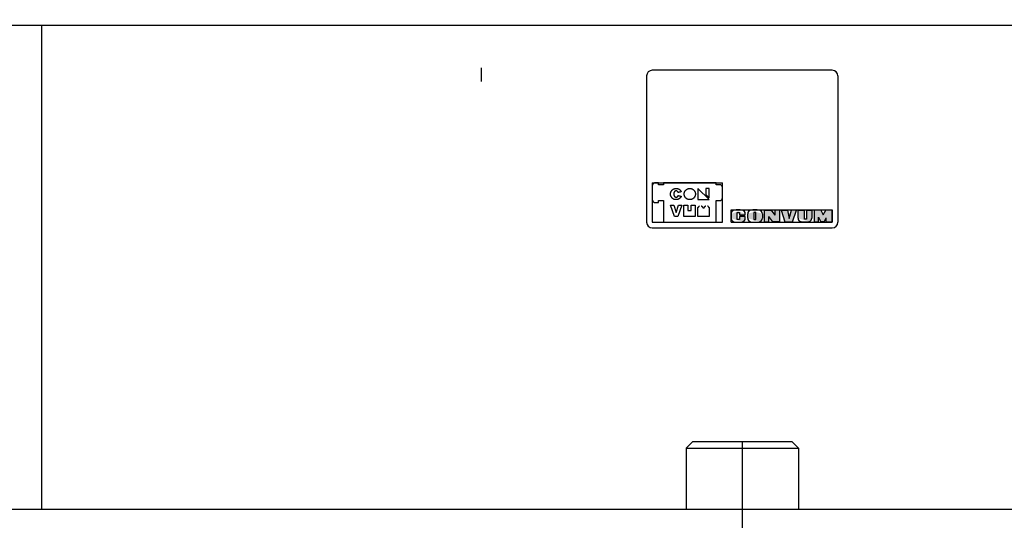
# Model space of a CAD drawing. Extents: x 0 to 1108, y 0 to 800.
# Tile 5 of 13: x 390 to 477, y 365 to 409. Entities that reach past the tile are written whole.
import ezdxf

# ---------------------------------------------------------------- set-up
doc = ezdxf.new("R2010")
doc.units = 0
doc.linetypes.add('CENTER', pattern=[50.8, 31.75, -6.35, 6.35, -6.35])
doc.linetypes.add('DASHED', pattern=[19.05, 12.7, -6.35])
doc.layers.get('0').update_dxf_attribs({"linetype": 'CONTINUOUS'})
doc.layers.get('DEFPOINTS').update_dxf_attribs({"linetype": 'CONTINUOUS'})
doc.layers.add('フレーム', color=151, linetype='CONTINUOUS')
doc.styles.add('MX_DIMTXSTY_5', font='txt.sh', dxfattribs={"width": 1.25, "bigfont": 'extfont'})
doc.styles.add('MX_NOTE_STANDARD', font='txt.sh', dxfattribs={"bigfont": 'extfont'})
doc.dimstyles.new('MXDIMSTYLE', dxfattribs={"dimtxt": 2.5, "dimasz": 2.5, "dimexe": 1, "dimexo": 1, "dimgap": 1.6, "dimtad": 1, "dimdsep": 46, "dimtxsty": 'MX_NOTE_STANDARD', "dimblk1": 'OPEN30', "dimblk2": 'OPEN30', "dimsah": 1, "dimcen": 2.5, "dimadec": 0, "dimazin": 0, "dimtfac": 1, "dimtmove": 0, "dimatfit": 3, "dimldrblk": 'OPEN30', "dimfxl": 1, "dimtzin": 0, "dimarcsym": 0})

# ---------------------------------------------------------------- blocks, each defined once
blk = doc.blocks.new('_OPEN30')
at = {"color": 0, "linetype": 'ByBlock', "lineweight": -2}
for p, q in [((-1, 0.267949), (0, 0)), ((0, 0), (-1, -0.267949)), ((0, 0), (-1, 0))]:
    blk.add_line(p, q, dxfattribs=at)
blk = doc.blocks.new('*D36')
at = {"color": 22, "linetype": 'CONTINUOUS'}
for p, q in [((389.486608, 471.976372), (274.452665, 471.976372)), ((275.452665, 322.976372), (275.452665, 471.976372)), ((326.986604, 322.976372), (274.452665, 322.976372))]:
    blk.add_line(p, q, dxfattribs=at)
at = {"layer": 'DEFPOINTS', "color": 0, "linetype": 'CONTINUOUS'}
for p in [(275.452665, 471.976372), (391.486608, 471.976372), (328.986604, 322.976372)]:
    blk.add_point(p, dxfattribs=at)
at = {"color": 22, "linetype": 'CONTINUOUS', "xscale": 2.77, "yscale": 2.77, "zscale": 2.77}
for p, rotation in [((275.452665, 471.976372), 90), ((275.452665, 322.976372), 270)]:
    blk.add_blockref('_OPEN30', p, dxfattribs=dict(at, rotation=rotation))
at = {"color": 22, "linetype": 'CONTINUOUS', "insert": (269.852665, 397.476372), "char_height": 8, "attachment_point": 5, "rotation": 90, "line_spacing_factor": 0.72, "style": 'MX_DIMTXSTY_5'}
blk.add_mtext('\\A1;(149)', dxfattribs=at)

msp = doc.modelspace()

# ---------------------------------------------------------------- hatches: boundary and pattern name
at = {"layer": 'フレーム', "linetype": 'CONTINUOUS'}
h = msp.add_hatch(color=7, dxfattribs=at)
edge = h.paths.add_edge_path()
edge.add_arc((453.314, 392.224), 0.324, 101.63129, 180, ccw=False)
edge.add_arc((453.625, 390.712), 1.868, 78.36871, 101.63129, ccw=False)
edge.add_arc((453.936, 392.224), 0.324, 0, 78.36871, ccw=False)
edge.add_line((454.26, 392.224), (454.26, 392.119))
edge.add_line((454.26, 392.119), (453.737, 392.119))
edge.add_line((453.737, 392.119), (453.737, 392.338))
edge.add_line((453.737, 392.338), (453.526, 392.338))
edge.add_line((453.526, 392.338), (453.526, 391.728))
edge.add_line((453.526, 391.728), (453.737, 391.728))
edge.add_line((453.737, 391.728), (453.737, 391.977))
edge.add_line((453.737, 391.977), (454.26, 391.977))
edge.add_line((454.26, 391.977), (454.26, 391.834))
edge.add_arc((453.936, 391.834), 0.324, -78.36871, 0, ccw=False)
edge.add_arc((453.625, 393.347), 1.868, 258.36871, 281.63129, ccw=False)
edge.add_arc((453.314, 391.834), 0.324, 180, 258.36871, ccw=False)
edge.add_line((452.99, 391.834), (452.99, 392.224))
h = msp.add_hatch(color=7, dxfattribs=at)
edge = h.paths.add_edge_path()
edge.add_arc((454.8, 392.221), 0.324, 102.24526, 180, ccw=False)
edge.add_arc((455.127, 390.712), 1.868, 77.75474, 102.24526, ccw=False)
edge.add_arc((455.454, 392.221), 0.324, 0, 77.75474, ccw=False)
edge.add_line((455.778, 392.221), (455.778, 391.838))
edge.add_arc((455.454, 391.838), 0.324, -77.75474, 0, ccw=False)
edge.add_arc((455.127, 393.347), 1.868, 257.75474, 282.24526, ccw=False)
edge.add_arc((454.8, 391.838), 0.324, 180, 257.75474, ccw=False)
edge.add_line((454.476, 391.838), (454.476, 392.221))
h.paths.add_polyline_path([(455.21, 392.338), (455.024, 392.338), (455.024, 391.728), (455.21, 391.728)])
for points in [[(455.942, 392.55), (456.565, 392.55), (456.888, 392.099), (456.888, 392.55), (457.312, 392.55), (457.312, 391.509), (456.709, 391.509), (456.36, 391.982), (456.36, 391.509), (455.942, 391.509)], [(457.443, 392.55), (458.004, 392.55), (458.17, 391.808), (458.37, 392.55), (458.818, 392.55), (458.469, 391.509), (457.784, 391.509)], [(460.375, 392.55), (460.991, 392.55), (461.195, 392.126), (461.429, 392.55), (461.987, 392.55), (461.987, 391.509), (461.451, 391.509), (461.451, 391.87), (461.264, 391.509), (460.991, 391.509), (460.764, 391.921), (460.764, 391.509), (460.375, 391.509)]]:
    msp.add_hatch(color=7, dxfattribs=at).paths.add_polyline_path(points)
h = msp.add_hatch(color=7, dxfattribs=at)
edge = h.paths.add_edge_path()
edge.add_line((458.957, 392.55), (459.517, 392.55))
edge.add_line((459.517, 392.55), (459.517, 391.758))
edge.add_line((459.517, 391.758), (459.712, 391.758))
edge.add_line((459.712, 391.758), (459.712, 392.55))
edge.add_line((459.712, 392.55), (460.177, 392.55))
edge.add_line((460.177, 392.55), (460.177, 391.833))
edge.add_arc((459.878, 391.833), 0.299, -77.52422, 0, ccw=False)
edge.add_arc((459.537, 393.377), 1.88, 259.7657, 282.47578, ccw=False)
edge.add_arc((459.256, 391.82), 0.299, 180, 259.7657, ccw=False)
edge.add_line((458.957, 391.82), (458.957, 392.55))

# ---------------------------------------------------------------- linework, layer by layer
at = {"layer": 'フレーム', "color": 22, "linetype": 'CENTER'}
for p, q in [((430.787, 456.004), (430.787, 403.976)), ((453.987, 371.976), (453.987, 355.976))]:
    msp.add_line(p, q, dxfattribs=at)
at = {"layer": 'フレーム', "color": 254, "linetype": 'CONTINUOUS'}
for p, q in [((330.487, 408.976), (558.987, 408.976)), ((391.681, 408.976), (391.681, 365.976)), ((461.987, 404.979), (445.987, 404.979)), ((445.487, 404.479), (445.487, 391.479)), ((462.487, 404.479), (462.487, 391.479)), ((445.987, 390.979), (461.987, 390.979)), ((449.587, 371.976), (448.987, 371.376)), ((448.987, 371.376), (448.987, 365.976)), ((448.987, 371.376), (458.987, 371.376)), ((449.587, 371.976), (458.387, 371.976)), ((458.387, 371.976), (458.987, 371.376)), ((458.987, 371.376), (458.987, 365.976)), ((330.487, 365.976), (579.987, 365.976))]:
    msp.add_line(p, q, dxfattribs=at)
at = {"layer": 'フレーム', "color": 7, "linetype": 'DASHED'}
for p, q in [((445.987, 394.979), (445.987, 391.479)), ((445.987, 394.979), (452.237, 394.979)), ((452.237, 391.479), (452.237, 394.979)), ((452.99, 391.479), (452.99, 392.58)), ((452.99, 392.58), (461.987, 392.58)), ((461.987, 392.58), (461.987, 391.479)), ((461.987, 391.479), (461.987, 392.48)), ((445.987, 391.479), (452.237, 391.479)), ((452.99, 391.479), (461.987, 391.479))]:
    msp.add_line(p, q, dxfattribs=at)
at = {"layer": 'フレーム', "color": 110, "linetype": 'CONTINUOUS'}
for p, q in [((453.526, 391.728), (453.526, 392.338)), ((453.526, 392.338), (453.737, 392.338)), ((453.737, 392.338), (453.737, 392.119)), ((455.024, 392.338), (455.024, 391.728)), ((455.21, 392.338), (455.024, 392.338)), ((455.21, 391.728), (455.21, 392.338)), ((455.942, 392.55), (456.565, 392.55)), ((455.942, 392.55), (455.942, 391.509)), ((456.565, 392.55), (456.888, 392.099)), ((456.888, 392.55), (456.888, 392.099)), ((457.312, 392.55), (456.888, 392.55)), ((457.312, 392.55), (457.312, 391.509)), ((457.443, 392.55), (458.004, 392.55)), ((457.443, 392.55), (457.784, 391.509)), ((458.004, 392.55), (458.17, 391.808)), ((458.17, 391.808), (458.37, 392.55)), ((458.818, 392.55), (458.37, 392.55)), ((458.469, 391.509), (458.818, 392.55)), ((458.957, 392.55), (459.517, 392.55)), ((458.957, 391.82), (458.957, 392.55)), ((459.517, 391.758), (459.517, 392.55)), ((459.712, 392.55), (459.712, 391.758)), ((459.712, 392.55), (460.177, 392.55)), ((460.177, 392.55), (460.177, 391.833)), ((460.991, 392.55), (460.375, 392.55)), ((460.375, 392.55), (460.375, 391.509)), ((460.991, 392.55), (461.195, 392.126)), ((461.195, 392.126), (461.429, 392.55)), ((461.987, 392.55), (461.429, 392.55)), ((461.987, 391.509), (461.987, 392.55)), ((452.99, 392.224), (452.99, 391.834)), ((453.737, 391.728), (453.526, 391.728)), ((453.737, 392.119), (454.26, 392.119)), ((453.737, 391.977), (453.737, 391.728)), ((454.26, 391.977), (453.737, 391.977)), ((454.26, 392.119), (454.26, 392.224)), ((454.26, 391.834), (454.26, 391.977)), ((454.476, 391.838), (454.476, 392.221)), ((455.024, 391.728), (455.21, 391.728)), ((455.778, 392.221), (455.778, 391.838)), ((455.942, 391.509), (456.36, 391.509)), ((456.36, 391.509), (456.36, 391.982)), ((456.709, 391.509), (456.36, 391.982)), ((457.312, 391.509), (456.709, 391.509)), ((457.784, 391.509), (458.469, 391.509)), ((459.712, 391.758), (459.517, 391.758)), ((460.375, 391.509), (460.771, 391.509)), ((460.764, 391.509), (460.764, 391.921)), ((460.764, 391.921), (460.991, 391.509)), ((461.264, 391.509), (460.991, 391.509)), ((461.264, 391.509), (461.451, 391.87)), ((461.451, 391.509), (461.451, 391.87)), ((461.451, 391.509), (461.987, 391.509))]:
    msp.add_line(p, q, dxfattribs=at)
at = {"layer": 'フレーム', "color": 7, "linetype": 'CONTINUOUS'}
for points in [[(450.043, 394.479), (450.043, 393.479), (451.043, 393.479)], [(450.761, 394.479), (450.761, 394.431), (450.761, 394.383), (450.761, 394.254), (450.761, 394.163), (450.761, 393.929), (451.043, 393.647), (451.043, 394.163), (451.043, 394.254), (451.043, 394.383), (451.043, 394.431), (451.043, 394.479)], [(447.606, 392.979), (447.901, 392.979), (448.108, 392.329), (448.319, 392.979), (448.606, 392.979), (448.266, 391.979), (447.956, 391.979)], [(448.796, 392.978), (449.152, 392.978), (449.152, 392.519), (449.439, 392.519), (449.439, 392.978), (449.795, 392.978), (449.795, 391.98), (448.796, 391.98)]]:
    msp.add_lwpolyline(points, close=True, dxfattribs=at)
msp.add_lwpolyline([(450.927, 393.527), (450.927, 393.527)], dxfattribs=at)
at = {"layer": 'フレーム', "color": 254, "linetype": 'CONTINUOUS'}
for centre, start, end in [((445.987, 404.479), 90, 180), ((461.987, 404.479), 0, 90), ((445.987, 391.479), 180, 270), ((461.987, 391.479), 270, 0)]:
    msp.add_arc(centre, 0.5, start, end, dxfattribs=at)
at = {"layer": 'フレーム', "color": 110, "linetype": 'CONTINUOUS'}
for centre, radius, start, end in [((453.314, 392.224), 0.324, 101.63129, 180), ((453.625, 390.712), 1.868, 78.36871, 101.63129), ((453.936, 392.224), 0.324, 0, 78.36871), ((454.8, 392.221), 0.324, 102.24526, 180), ((455.127, 390.712), 1.868, 77.75474, 102.24526), ((455.454, 392.221), 0.324, 0, 77.75474), ((453.314, 391.834), 0.324, 180, 258.36871), ((453.625, 393.347), 1.868, 258.36871, 281.63129), ((453.936, 391.834), 0.324, 281.63129, 0), ((454.8, 391.838), 0.324, 180, 257.75474), ((455.127, 393.347), 1.868, 257.75474, 282.24526), ((455.454, 391.838), 0.324, 282.24526, 0), ((459.256, 391.82), 0.299, 180, 259.7657), ((459.537, 393.377), 1.88, 259.7657, 282.47578), ((459.878, 391.833), 0.299, 282.47578, 0)]:
    msp.add_arc(centre, radius, start, end, dxfattribs=at)
at = {"layer": 'フレーム', "color": 7, "linetype": 'CONTINUOUS'}
for points, start_tangent, end_tangent in [([(446.271, 394.979), (446.24, 394.977), (446.21, 394.972), (446.181, 394.965), (446.153, 394.954), (446.127, 394.94), (446.103, 394.924), (446.08, 394.906), (446.06, 394.885), (446.041, 394.863), (446.025, 394.838), (446.012, 394.812), (446.001, 394.785), (445.993, 394.756), (445.988, 394.726), (445.987, 394.695)], (-0.707107, -0.707107), (-0.707107, -0.707107)), ([(446.555, 394.979), (446.551, 394.979), (446.541, 394.979), (446.525, 394.979), (446.505, 394.979), (446.481, 394.979), (446.455, 394.979), (446.427, 394.979), (446.399, 394.979), (446.371, 394.979), (446.344, 394.979), (446.321, 394.979), (446.3, 394.979), (446.284, 394.979), (446.274, 394.979), (446.271, 394.979)], (-1, 0), (-1, 0)), ([(446.555, 394.81), (446.555, 394.813), (446.555, 394.819), (446.555, 394.828), (446.555, 394.84), (446.555, 394.854), (446.555, 394.87), (446.555, 394.886), (446.555, 394.903), (446.555, 394.92), (446.555, 394.935), (446.555, 394.949), (446.555, 394.961), (446.555, 394.971), (446.555, 394.977), (446.555, 394.979)], (0, 1), (0, 1)), ([(451.668, 394.979), (451.609, 394.979), (451.441, 394.979), (451.181, 394.979), (450.846, 394.979), (450.453, 394.979), (450.018, 394.979), (449.559, 394.979), (449.091, 394.979), (448.631, 394.979), (448.196, 394.979), (447.803, 394.979), (447.468, 394.979), (447.209, 394.979), (447.041, 394.979), (446.981, 394.979)], (-1, 0), (-1, 0)), ([(446.981, 394.979), (446.981, 394.977), (446.981, 394.971), (446.981, 394.961), (446.981, 394.949), (446.981, 394.935), (446.981, 394.92), (446.981, 394.903), (446.981, 394.886), (446.981, 394.87), (446.981, 394.854), (446.981, 394.84), (446.981, 394.828), (446.981, 394.819), (446.981, 394.813), (446.981, 394.81)], (0, -1), (0, -1)), ([(451.668, 394.81), (451.668, 394.813), (451.668, 394.819), (451.668, 394.828), (451.668, 394.84), (451.668, 394.854), (451.668, 394.87), (451.668, 394.886), (451.668, 394.903), (451.668, 394.92), (451.668, 394.935), (451.668, 394.949), (451.668, 394.961), (451.668, 394.971), (451.668, 394.977), (451.668, 394.979)], (0, 1), (0, 1)), ([(445.987, 394.695), (445.987, 394.68), (445.987, 394.637), (445.987, 394.571), (445.987, 394.486), (445.987, 394.387), (445.987, 394.276), (445.987, 394.16), (445.987, 394.041), (445.987, 393.924), (445.987, 393.814), (445.987, 393.714), (445.987, 393.629), (445.987, 393.563), (445.987, 393.52), (445.987, 393.505)], (0, -1), (0, -1)), ([(446.981, 394.81), (446.975, 394.81), (446.96, 394.81), (446.937, 394.81), (446.906, 394.81), (446.87, 394.81), (446.831, 394.81), (446.789, 394.81), (446.747, 394.81), (446.705, 394.81), (446.665, 394.81), (446.63, 394.81), (446.599, 394.81), (446.575, 394.81), (446.56, 394.81), (446.555, 394.81)], (-1, 0), (-1, 0)), ([(448.566, 393.783), (448.555, 393.76), (448.543, 393.737), (448.53, 393.715), (448.516, 393.693), (448.501, 393.673), (448.485, 393.653), (448.468, 393.634), (448.45, 393.616), (448.431, 393.599), (448.412, 393.583), (448.391, 393.568), (448.37, 393.554), (448.348, 393.541), (448.325, 393.529), (448.302, 393.519), (448.25, 393.5), (448.198, 393.487), (448.146, 393.48), (448.094, 393.479), (448.043, 393.483), (447.992, 393.492), (447.943, 393.506), (447.896, 393.525), (447.85, 393.549), (447.808, 393.578), (447.768, 393.61), (447.731, 393.648), (447.699, 393.689), (447.67, 393.734), (447.646, 393.783), (447.627, 393.834), (447.615, 393.886), (447.608, 393.939), (447.606, 393.991), (447.61, 394.042), (447.619, 394.093), (447.633, 394.142), (447.652, 394.189), (447.676, 394.235), (447.705, 394.277), (447.738, 394.317), (447.775, 394.354), (447.816, 394.386), (447.861, 394.415), (447.91, 394.439), (447.923, 394.444), (447.936, 394.449), (447.949, 394.454), (447.961, 394.458), (447.974, 394.461), (447.987, 394.465), (448, 394.468), (448.013, 394.47), (448.026, 394.473), (448.039, 394.475), (448.053, 394.476), (448.066, 394.477), (448.079, 394.478), (448.092, 394.479), (448.105, 394.479), (448.143, 394.478), (448.182, 394.473), (448.22, 394.466), (448.257, 394.456), (448.293, 394.443), (448.328, 394.427), (448.362, 394.409), (448.394, 394.388), (448.425, 394.364), (448.454, 394.338), (448.481, 394.31), (448.505, 394.28), (448.528, 394.247), (448.548, 394.212), (448.566, 394.175)], (-0.097316, -0.995254), (-0.097316, -0.995254)), ([(448.289, 394.118), (448.276, 394.144), (448.262, 394.167), (448.247, 394.188), (448.229, 394.207), (448.211, 394.222), (448.192, 394.235), (448.172, 394.246), (448.151, 394.253), (448.13, 394.258), (448.108, 394.26), (448.086, 394.259), (448.065, 394.254), (448.043, 394.247), (448.022, 394.237), (448.001, 394.223), (447.982, 394.206), (447.965, 394.187), (447.949, 394.166), (447.935, 394.144), (447.923, 394.119), (447.914, 394.094), (447.906, 394.067), (447.9, 394.039), (447.897, 394.011), (447.895, 393.982), (447.896, 393.953), (447.899, 393.924), (447.905, 393.895), (447.913, 393.867), (447.923, 393.84), (447.935, 393.814), (447.95, 393.79), (447.965, 393.77), (447.982, 393.751), (448.001, 393.735), (448.02, 393.722), (448.04, 393.712), (448.061, 393.704), (448.082, 393.7), (448.104, 393.698), (448.125, 393.699), (448.147, 393.703), (448.169, 393.711), (448.19, 393.721), (448.21, 393.735), (448.217, 393.74), (448.223, 393.745), (448.229, 393.751), (448.235, 393.757), (448.241, 393.763), (448.247, 393.77), (448.252, 393.777), (448.258, 393.784), (448.263, 393.791), (448.267, 393.799), (448.272, 393.806), (448.277, 393.814), (448.281, 393.823), (448.285, 393.831), (448.289, 393.84)], (0.211467, 0.977385), (0.211467, 0.977385)), ([(448.566, 394.175), (448.562, 394.174), (448.552, 394.172), (448.537, 394.169), (448.517, 394.165), (448.494, 394.16), (448.468, 394.155), (448.441, 394.149), (448.414, 394.144), (448.386, 394.138), (448.361, 394.133), (448.337, 394.128), (448.318, 394.124), (448.302, 394.121), (448.292, 394.119), (448.289, 394.118)], (-0.979828, -0.19984), (-0.979828, -0.19984)), ([(449.824, 393.979), (449.821, 394.033), (449.813, 394.086), (449.799, 394.137), (449.78, 394.185), (449.756, 394.231), (449.728, 394.274), (449.695, 394.314), (449.659, 394.35), (449.62, 394.382), (449.577, 394.41), (449.531, 394.434), (449.483, 394.453), (449.432, 394.467), (449.379, 394.475), (449.325, 394.478), (449.27, 394.475), (449.218, 394.467), (449.167, 394.453), (449.118, 394.434), (449.073, 394.41), (449.03, 394.382), (448.99, 394.35), (448.954, 394.314), (448.922, 394.274), (448.893, 394.231), (448.87, 394.185), (448.851, 394.137), (448.837, 394.086), (448.828, 394.033), (448.825, 393.979), (448.828, 393.924), (448.837, 393.872), (448.851, 393.821), (448.87, 393.773), (448.893, 393.727), (448.922, 393.684), (448.954, 393.644), (448.99, 393.608), (449.03, 393.576), (449.073, 393.548), (449.118, 393.524), (449.167, 393.505), (449.218, 393.491), (449.27, 393.482), (449.325, 393.479), (449.379, 393.482), (449.432, 393.491), (449.483, 393.505), (449.531, 393.524), (449.577, 393.548), (449.62, 393.576), (449.659, 393.608), (449.695, 393.644), (449.728, 393.684), (449.756, 393.727), (449.78, 393.773), (449.799, 393.821), (449.813, 393.872), (449.821, 393.924), (449.824, 393.979)], (0, 1), (0, 1)), ([(451.952, 394.81), (451.949, 394.81), (451.939, 394.81), (451.923, 394.81), (451.903, 394.81), (451.879, 394.81), (451.852, 394.81), (451.825, 394.81), (451.796, 394.81), (451.768, 394.81), (451.742, 394.81), (451.718, 394.81), (451.698, 394.81), (451.682, 394.81), (451.672, 394.81), (451.668, 394.81)], (-1, 0), (-1, 0)), ([(452.237, 394.526), (452.235, 394.557), (452.23, 394.587), (452.222, 394.616), (452.211, 394.644), (452.198, 394.67), (452.182, 394.694), (452.163, 394.717), (452.143, 394.737), (452.12, 394.756), (452.096, 394.772), (452.07, 394.785), (452.042, 394.796), (452.013, 394.804), (451.983, 394.809), (451.952, 394.81)], (-0.707107, 0.707107), (-0.707107, 0.707107)), ([(452.237, 393.674), (452.237, 393.685), (452.237, 393.715), (452.237, 393.763), (452.237, 393.823), (452.237, 393.895), (452.237, 393.974), (452.237, 394.058), (452.237, 394.143), (452.237, 394.226), (452.237, 394.305), (452.237, 394.377), (452.237, 394.438), (452.237, 394.485), (452.237, 394.515), (452.237, 394.526)], (0, 1), (0, 1)), ([(445.987, 393.505), (445.988, 393.474), (445.993, 393.444), (446.001, 393.416), (446.012, 393.388), (446.025, 393.362), (446.041, 393.338), (446.06, 393.315), (446.08, 393.294), (446.103, 393.276), (446.127, 393.26), (446.153, 393.247), (446.181, 393.236), (446.21, 393.228), (446.24, 393.223), (446.271, 393.221)], (0.707107, -0.707107), (0.707107, -0.707107)), ([(446.271, 393.221), (446.274, 393.221), (446.284, 393.221), (446.3, 393.221), (446.321, 393.221), (446.344, 393.221), (446.371, 393.221), (446.399, 393.221), (446.427, 393.221), (446.455, 393.221), (446.481, 393.221), (446.505, 393.221), (446.525, 393.221), (446.541, 393.221), (446.551, 393.221), (446.555, 393.221)], (1, 0), (1, 0)), ([(446.555, 393.221), (446.555, 393.223), (446.555, 393.229), (446.555, 393.239), (446.555, 393.251), (446.555, 393.265), (446.555, 393.281), (446.555, 393.297), (446.555, 393.314), (446.555, 393.331), (446.555, 393.346), (446.555, 393.36), (446.555, 393.372), (446.555, 393.382), (446.555, 393.388), (446.555, 393.39)], (0, 1), (0, 1)), ([(446.555, 393.39), (446.56, 393.39), (446.575, 393.39), (446.599, 393.39), (446.63, 393.39), (446.665, 393.39), (446.705, 393.39), (446.747, 393.39), (446.789, 393.39), (446.831, 393.39), (446.87, 393.39), (446.906, 393.39), (446.937, 393.39), (446.96, 393.39), (446.975, 393.39), (446.981, 393.39)], (1, 0), (1, 0)), ([(446.981, 393.39), (446.981, 393.366), (446.981, 393.297), (446.981, 393.191), (446.981, 393.055), (446.981, 392.895), (446.981, 392.717), (446.981, 392.53), (446.981, 392.339), (446.981, 392.152), (446.981, 391.974), (446.981, 391.814), (446.981, 391.678), (446.981, 391.572), (446.981, 391.503), (446.981, 391.479)], (0, -1), (0, -1)), ([(448.289, 393.84), (448.292, 393.839), (448.302, 393.837), (448.318, 393.834), (448.337, 393.83), (448.361, 393.825), (448.386, 393.82), (448.414, 393.814), (448.441, 393.809), (448.468, 393.803), (448.494, 393.798), (448.517, 393.793), (448.537, 393.789), (448.552, 393.786), (448.562, 393.784), (448.566, 393.783)], (0.979828, -0.19984), (0.979828, -0.19984)), ([(451.668, 391.479), (451.668, 391.503), (451.668, 391.572), (451.668, 391.678), (451.668, 391.814), (451.668, 391.974), (451.668, 392.152), (451.668, 392.339), (451.668, 392.53), (451.668, 392.717), (451.668, 392.895), (451.668, 393.055), (451.668, 393.191), (451.668, 393.297), (451.668, 393.366), (451.668, 393.39)], (0, 1), (0, 1)), ([(451.668, 393.39), (451.672, 393.39), (451.682, 393.39), (451.698, 393.39), (451.718, 393.39), (451.742, 393.39), (451.768, 393.39), (451.796, 393.39), (451.825, 393.39), (451.852, 393.39), (451.879, 393.39), (451.903, 393.39), (451.923, 393.39), (451.939, 393.39), (451.949, 393.39), (451.952, 393.39)], (1, 0), (1, 0)), ([(451.952, 393.39), (451.983, 393.392), (452.013, 393.396), (452.042, 393.404), (452.07, 393.415), (452.096, 393.429), (452.12, 393.445), (452.143, 393.463), (452.163, 393.484), (452.182, 393.506), (452.198, 393.531), (452.211, 393.557), (452.222, 393.584), (452.23, 393.613), (452.235, 393.643), (452.237, 393.674)], (0.707107, 0.707107), (0.707107, 0.707107)), ([(450.044, 392.737), (450.044, 392.742), (450.045, 392.747), (450.045, 392.752), (450.046, 392.757), (450.047, 392.763), (450.049, 392.767), (450.051, 392.772), (450.053, 392.777), (450.055, 392.782), (450.058, 392.786), (450.06, 392.791), (450.063, 392.795), (450.067, 392.799), (450.07, 392.803), (450.074, 392.807)], (0.395296, 0.918554), (0.395296, 0.918554)), ([(450.044, 391.979), (450.044, 391.989), (450.044, 392.016), (450.044, 392.058), (450.044, 392.112), (450.044, 392.176), (450.044, 392.246), (450.044, 392.32), (450.044, 392.396), (450.044, 392.47), (450.044, 392.54), (450.044, 392.604), (450.044, 392.658), (450.044, 392.7), (450.044, 392.727), (450.044, 392.737)], (0, 1), (0, 1)), ([(450.074, 392.807), (450.075, 392.808), (450.08, 392.813), (450.086, 392.82), (450.094, 392.83), (450.104, 392.841), (450.115, 392.853), (450.126, 392.866), (450.137, 392.879), (450.149, 392.892), (450.159, 392.904), (450.169, 392.915), (450.177, 392.925), (450.184, 392.932), (450.188, 392.937), (450.189, 392.938)], (0.658202, 0.752842), (0.658202, 0.752842)), ([(450.189, 392.938), (450.189, 392.938), (450.19, 392.939), (450.19, 392.94), (450.191, 392.941), (450.192, 392.942), (450.193, 392.943), (450.195, 392.944), (450.196, 392.946), (450.197, 392.947), (450.198, 392.948), (450.199, 392.95), (450.2, 392.95), (450.2, 392.951), (450.201, 392.952), (450.201, 392.952)], (0.658202, 0.752842), (0.658202, 0.752842)), ([(450.201, 392.952), (450.202, 392.952), (450.202, 392.953), (450.203, 392.954), (450.203, 392.954), (450.204, 392.955), (450.205, 392.955), (450.205, 392.956), (450.206, 392.956), (450.207, 392.957), (450.207, 392.957), (450.208, 392.958), (450.208, 392.958), (450.209, 392.959), (450.21, 392.959), (450.21, 392.96), (450.219, 392.965), (450.228, 392.97), (450.238, 392.974), (450.248, 392.976), (450.257, 392.978), (450.267, 392.978), (450.277, 392.978), (450.287, 392.976), (450.296, 392.974), (450.306, 392.97), (450.315, 392.966), (450.323, 392.96), (450.331, 392.954), (450.338, 392.947), (450.345, 392.939)], (0.779079, 0.626925), (0.779079, 0.626925)), ([(450.345, 392.939), (450.347, 392.936), (450.353, 392.93), (450.361, 392.92), (450.373, 392.907), (450.386, 392.892), (450.401, 392.875), (450.417, 392.857), (450.433, 392.839), (450.448, 392.821), (450.463, 392.804), (450.477, 392.788), (450.488, 392.775), (450.497, 392.765), (450.503, 392.759), (450.505, 392.756)], (0.658725, -0.752384), (0.658725, -0.752384)), ([(450.505, 392.756), (450.506, 392.754), (450.508, 392.752), (450.511, 392.75), (450.513, 392.748), (450.515, 392.746), (450.518, 392.744), (450.52, 392.743), (450.523, 392.741), (450.526, 392.74), (450.529, 392.739), (450.531, 392.738), (450.534, 392.738), (450.537, 392.737), (450.54, 392.737), (450.543, 392.737), (450.546, 392.737), (450.549, 392.737), (450.552, 392.738), (450.555, 392.738), (450.558, 392.739), (450.561, 392.74), (450.564, 392.741), (450.566, 392.743), (450.569, 392.744), (450.572, 392.746), (450.574, 392.748), (450.576, 392.75), (450.578, 392.752), (450.58, 392.754), (450.582, 392.756)], (1, 0), (1, 0)), ([(450.582, 392.756), (450.584, 392.759), (450.59, 392.765), (450.599, 392.775), (450.61, 392.788), (450.624, 392.804), (450.638, 392.821), (450.654, 392.839), (450.67, 392.857), (450.686, 392.875), (450.7, 392.892), (450.714, 392.907), (450.725, 392.92), (450.734, 392.93), (450.74, 392.936), (450.742, 392.939)], (0.658725, 0.752384), (0.658725, 0.752384)), ([(450.742, 392.939), (450.742, 392.939), (450.743, 392.94), (450.743, 392.941), (450.744, 392.941), (450.744, 392.942), (450.745, 392.943), (450.745, 392.943), (450.746, 392.944), (450.746, 392.945), (450.747, 392.945), (450.748, 392.946), (450.748, 392.946), (450.749, 392.947), (450.749, 392.948), (450.75, 392.948), (450.757, 392.955), (450.766, 392.962), (450.774, 392.967), (450.783, 392.971), (450.793, 392.974), (450.802, 392.977), (450.812, 392.978), (450.822, 392.978), (450.832, 392.977), (450.841, 392.976), (450.851, 392.973), (450.86, 392.969), (450.869, 392.964), (450.878, 392.959), (450.886, 392.952)], (0.652803, 0.757527), (0.652803, 0.757527)), ([(450.886, 392.952), (450.886, 392.952), (450.886, 392.951), (450.887, 392.95), (450.888, 392.95), (450.889, 392.948), (450.89, 392.947), (450.891, 392.946), (450.892, 392.944), (450.893, 392.943), (450.895, 392.942), (450.896, 392.941), (450.896, 392.94), (450.897, 392.939), (450.897, 392.938), (450.898, 392.938)], (0.658202, -0.752842), (0.658202, -0.752842)), ([(450.898, 392.938), (450.899, 392.937), (450.903, 392.932), (450.91, 392.925), (450.918, 392.915), (450.927, 392.904), (450.938, 392.892), (450.949, 392.879), (450.961, 392.866), (450.972, 392.853), (450.983, 392.841), (450.993, 392.83), (451.001, 392.82), (451.007, 392.813), (451.011, 392.808), (451.013, 392.807)], (0.658202, -0.752842), (0.658202, -0.752842)), ([(451.013, 392.807), (451.016, 392.803), (451.02, 392.799), (451.023, 392.795), (451.026, 392.791), (451.029, 392.786), (451.032, 392.782), (451.034, 392.777), (451.036, 392.772), (451.038, 392.767), (451.039, 392.763), (451.041, 392.757), (451.042, 392.752), (451.042, 392.747), (451.043, 392.742), (451.043, 392.737)], (0.395296, -0.918554), (0.395296, -0.918554)), ([(451.043, 392.737), (451.043, 392.727), (451.043, 392.7), (451.043, 392.658), (451.043, 392.604), (451.043, 392.54), (451.043, 392.47), (451.043, 392.396), (451.043, 392.32), (451.043, 392.246), (451.043, 392.176), (451.043, 392.112), (451.043, 392.058), (451.043, 392.016), (451.043, 391.989), (451.043, 391.979)], (0, -1), (0, -1)), ([(446.981, 391.479), (446.986, 391.479), (447.001, 391.479), (447.024, 391.479), (447.054, 391.479), (447.089, 391.479), (447.127, 391.479), (447.168, 391.479), (447.21, 391.479), (447.25, 391.479), (447.289, 391.479), (447.324, 391.479), (447.354, 391.479), (447.377, 391.479), (447.392, 391.479), (447.397, 391.479)], (1, 0), (1, 0)), ([(447.397, 391.479), (447.397, 391.479), (447.398, 391.479), (447.399, 391.479), (447.4, 391.479), (447.401, 391.479), (447.402, 391.479), (447.404, 391.479), (447.405, 391.479), (447.407, 391.479), (447.408, 391.479), (447.41, 391.479), (447.411, 391.479), (447.412, 391.479), (447.412, 391.479), (447.412, 391.479)], (1, 0), (1, 0)), ([(447.412, 391.479), (447.418, 391.479), (447.433, 391.479), (447.456, 391.479), (447.486, 391.479), (447.521, 391.479), (447.56, 391.479), (447.602, 391.479), (447.644, 391.479), (447.685, 391.479), (447.724, 391.479), (447.759, 391.479), (447.789, 391.479), (447.813, 391.479), (447.828, 391.479), (447.833, 391.479)], (1, 0), (1, 0)), ([(447.833, 391.479), (447.833, 391.479), (447.834, 391.479), (447.835, 391.479), (447.836, 391.479), (447.838, 391.479), (447.839, 391.479), (447.841, 391.479), (447.843, 391.479), (447.845, 391.479), (447.846, 391.479), (447.848, 391.479), (447.849, 391.479), (447.85, 391.479), (447.851, 391.479), (447.851, 391.479)], (1, 0), (1, 0)), ([(447.851, 391.479), (447.855, 391.479), (447.867, 391.479), (447.885, 391.479), (447.908, 391.479), (447.936, 391.479), (447.966, 391.479), (447.998, 391.479), (448.03, 391.479), (448.062, 391.479), (448.092, 391.479), (448.12, 391.479), (448.143, 391.479), (448.161, 391.479), (448.173, 391.479), (448.177, 391.479)], (1, 0), (1, 0)), ([(448.177, 391.479), (448.178, 391.479), (448.182, 391.479), (448.188, 391.479), (448.196, 391.479), (448.206, 391.479), (448.216, 391.479), (448.227, 391.479), (448.238, 391.479), (448.248, 391.479), (448.259, 391.479), (448.268, 391.479), (448.276, 391.479), (448.282, 391.479), (448.286, 391.479), (448.287, 391.479)], (1, 0), (1, 0)), ([(448.287, 391.479), (448.291, 391.479), (448.303, 391.479), (448.321, 391.479), (448.345, 391.479), (448.372, 391.479), (448.403, 391.479), (448.435, 391.479), (448.468, 391.479), (448.5, 391.479), (448.53, 391.479), (448.558, 391.479), (448.582, 391.479), (448.6, 391.479), (448.611, 391.479), (448.616, 391.479)], (1, 0), (1, 0)), ([(448.616, 391.479), (448.616, 391.479), (448.616, 391.479), (448.617, 391.479), (448.618, 391.479), (448.62, 391.479), (448.621, 391.479), (448.623, 391.479), (448.624, 391.479), (448.626, 391.479), (448.627, 391.479), (448.628, 391.479), (448.629, 391.479), (448.63, 391.479), (448.631, 391.479), (448.631, 391.479)], (1, 0), (1, 0)), ([(448.631, 391.479), (448.636, 391.479), (448.652, 391.479), (448.675, 391.479), (448.705, 391.479), (448.74, 391.479), (448.779, 391.479), (448.82, 391.479), (448.862, 391.479), (448.904, 391.479), (448.943, 391.479), (448.978, 391.479), (449.008, 391.479), (449.031, 391.479), (449.046, 391.479), (449.052, 391.479)], (1, 0), (1, 0)), ([(449.052, 391.479), (449.052, 391.479), (449.053, 391.479), (449.054, 391.479), (449.055, 391.479), (449.056, 391.479), (449.058, 391.479), (449.06, 391.479), (449.062, 391.479), (449.063, 391.479), (449.065, 391.479), (449.067, 391.479), (449.068, 391.479), (449.069, 391.479), (449.07, 391.479), (449.07, 391.479)], (1, 0), (1, 0)), ([(449.07, 391.479), (449.074, 391.479), (449.087, 391.479), (449.106, 391.479), (449.131, 391.479), (449.16, 391.479), (449.193, 391.479), (449.227, 391.479), (449.262, 391.479), (449.296, 391.479), (449.328, 391.479), (449.357, 391.479), (449.382, 391.479), (449.402, 391.479), (449.414, 391.479), (449.419, 391.479)], (1, 0), (1, 0)), ([(449.419, 391.479), (449.42, 391.479), (449.423, 391.479), (449.428, 391.479), (449.434, 391.479), (449.441, 391.479), (449.449, 391.479), (449.458, 391.479), (449.467, 391.479), (449.475, 391.479), (449.483, 391.479), (449.491, 391.479), (449.497, 391.479), (449.502, 391.479), (449.505, 391.479), (449.506, 391.479)], (1, 0), (1, 0)), ([(449.506, 391.479), (449.51, 391.479), (449.523, 391.479), (449.542, 391.479), (449.568, 391.479), (449.597, 391.479), (449.63, 391.479), (449.664, 391.479), (449.699, 391.479), (449.734, 391.479), (449.766, 391.479), (449.796, 391.479), (449.821, 391.479), (449.84, 391.479), (449.853, 391.479), (449.857, 391.479)], (1, 0), (1, 0)), ([(449.857, 391.479), (449.857, 391.479), (449.858, 391.479), (449.859, 391.479), (449.86, 391.479), (449.861, 391.479), (449.863, 391.479), (449.864, 391.479), (449.866, 391.479), (449.867, 391.479), (449.869, 391.479), (449.87, 391.479), (449.871, 391.479), (449.872, 391.479), (449.872, 391.479), (449.873, 391.479)], (1, 0), (1, 0)), ([(449.873, 391.479), (449.878, 391.479), (449.893, 391.479), (449.916, 391.479), (449.946, 391.479), (449.982, 391.479), (450.021, 391.479), (450.062, 391.479), (450.104, 391.479), (450.145, 391.479), (450.184, 391.479), (450.22, 391.479), (450.25, 391.479), (450.273, 391.479), (450.288, 391.479), (450.293, 391.479)], (1, 0), (1, 0)), ([(451.043, 391.979), (451.03, 391.979), (450.994, 391.979), (450.939, 391.979), (450.868, 391.979), (450.784, 391.979), (450.691, 391.979), (450.593, 391.979), (450.494, 391.979), (450.396, 391.979), (450.303, 391.979), (450.219, 391.979), (450.148, 391.979), (450.092, 391.979), (450.057, 391.979), (450.044, 391.979)], (-1, 0), (-1, 0)), ([(450.293, 391.479), (450.294, 391.479), (450.294, 391.479), (450.295, 391.479), (450.297, 391.479), (450.298, 391.479), (450.3, 391.479), (450.301, 391.479), (450.303, 391.479), (450.305, 391.479), (450.307, 391.479), (450.308, 391.479), (450.309, 391.479), (450.31, 391.479), (450.311, 391.479), (450.311, 391.479)], (1, 0), (1, 0)), ([(450.311, 391.479), (450.312, 391.479), (450.314, 391.479), (450.317, 391.479), (450.32, 391.479), (450.325, 391.479), (450.329, 391.479), (450.334, 391.479), (450.339, 391.479), (450.344, 391.479), (450.349, 391.479), (450.353, 391.479), (450.357, 391.479), (450.36, 391.479), (450.362, 391.479), (450.362, 391.479)], (1, 0), (1, 0)), ([(450.362, 391.479), (450.367, 391.479), (450.381, 391.479), (450.402, 391.479), (450.43, 391.479), (450.462, 391.479), (450.498, 391.479), (450.536, 391.479), (450.574, 391.479), (450.612, 391.479), (450.648, 391.479), (450.68, 391.479), (450.707, 391.479), (450.729, 391.479), (450.743, 391.479), (450.747, 391.479)], (1, 0), (1, 0)), ([(450.747, 391.479), (450.748, 391.479), (450.75, 391.479), (450.753, 391.479), (450.757, 391.479), (450.761, 391.479), (450.766, 391.479), (450.772, 391.479), (450.777, 391.479), (450.782, 391.479), (450.787, 391.479), (450.792, 391.479), (450.795, 391.479), (450.798, 391.479), (450.8, 391.479), (450.801, 391.479)], (1, 0), (1, 0)), ([(450.801, 391.479), (450.801, 391.479), (450.802, 391.479), (450.802, 391.479), (450.804, 391.479), (450.805, 391.479), (450.806, 391.479), (450.808, 391.479), (450.809, 391.479), (450.811, 391.479), (450.812, 391.479), (450.814, 391.479), (450.815, 391.479), (450.816, 391.479), (450.816, 391.479), (450.816, 391.479)], (1, 0), (1, 0)), ([(450.816, 391.479), (450.822, 391.479), (450.837, 391.479), (450.86, 391.479), (450.89, 391.479), (450.925, 391.479), (450.964, 391.479), (451.006, 391.479), (451.048, 391.479), (451.089, 391.479), (451.128, 391.479), (451.163, 391.479), (451.193, 391.479), (451.217, 391.479), (451.232, 391.479), (451.237, 391.479)], (1, 0), (1, 0)), ([(451.237, 391.479), (451.237, 391.479), (451.238, 391.479), (451.239, 391.479), (451.24, 391.479), (451.242, 391.479), (451.243, 391.479), (451.245, 391.479), (451.247, 391.479), (451.249, 391.479), (451.25, 391.479), (451.252, 391.479), (451.253, 391.479), (451.254, 391.479), (451.255, 391.479), (451.255, 391.479)], (1, 0), (1, 0)), ([(451.255, 391.479), (451.26, 391.479), (451.275, 391.479), (451.298, 391.479), (451.327, 391.479), (451.362, 391.479), (451.4, 391.479), (451.441, 391.479), (451.482, 391.479), (451.523, 391.479), (451.561, 391.479), (451.596, 391.479), (451.625, 391.479), (451.648, 391.479), (451.663, 391.479), (451.668, 391.479)], (1, 0), (1, 0))]:
    msp.add_spline(points, degree=3, dxfattribs=dict(at, start_tangent=start_tangent, end_tangent=end_tangent))

# ---------------------------------------------------------------- dimensions: what is measured, and where the dimension line sits
at = {"layer": 'フレーム', "color": 22, "linetype": 'CONTINUOUS'}
dim = msp.add_linear_dim(base=(275.453, 471.976), p1=(328.987, 322.976), p2=(391.487, 471.976), angle=90, text='\\A1;(<>)', dimstyle='MXDIMSTYLE', override={"dimtxt": 8, "dimasz": 2.77, "dimexo": 2, "dimtxsty": 'MX_DIMTXSTY_5', "dimtzin": 8}, dxfattribs=at)
dim.commit()
dim.dimension.update_dxf_attribs({"geometry": '*D36', "text_midpoint": (275.453, 397.476), "dimtype": 128})

doc.saveas('drawing.dxf')
